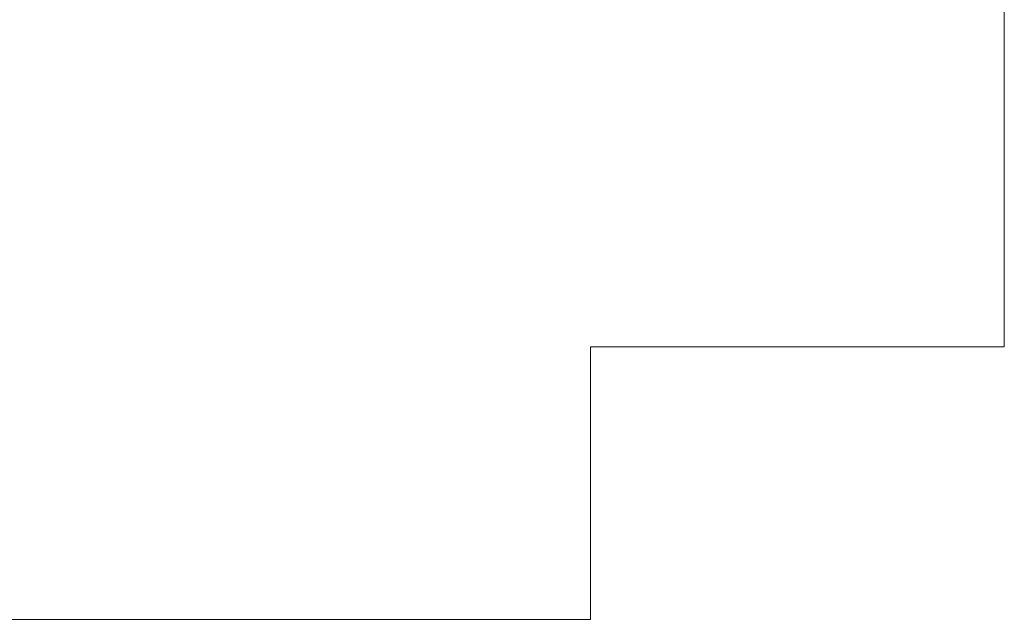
# Model space of a CAD drawing. Extents: x -388 to 987, y 70 to 322.
# Tile 10 of 16: x -156 to -10, y 70 to 159. Entities that reach past the tile are written whole.
import ezdxf
from ezdxf.enums import TextEntityAlignment as Align

# ---------------------------------------------------------------- set-up
doc = ezdxf.new("R2010")
doc.units = 0
doc.header["$MEASUREMENT"] = 0
doc.layers.add('B_ANNO_DIM', color=7, linetype='Continuous', lineweight=18)
doc.layers.add('B_ANNO_NOPLOT', color=47, linetype='Continuous', lineweight=18, plot=False)
doc.styles.add('Annotative', font='calibri.ttf', dxfattribs={"height": 0.0625})

# ---------------------------------------------------------------- blocks, each defined once
blk = doc.blocks.new('*U90')
at = {"layer": 'B_ANNO_NOPLOT', "flags": 128}
blk.add_lwpolyline([(0, 0), (0, 252), (323.9277, 252), (323.9277, 238.8552), (378, 238.8552), (378, 40.4996), (316.5708, 40.4996), (316.5708, 0)], close=True, dxfattribs=at)
at = {"layer": 'B_ANNO_DIM', "style": 'Annotative'}
blk.add_attdef('LHFH', text='', height=1.5, dxfattribs=at).set_placement((24.1756, 247.6973), align=Align.MIDDLE_CENTER)
blk.add_attdef('LHFV', text='', height=1.5, rotation=90, dxfattribs=at).set_placement((12.7532, 236.951), align=Align.MIDDLE_CENTER)
blk = doc.blocks.new('*U130')
at = {"layer": 'B_ANNO_NOPLOT', "flags": 128}
blk.add_lwpolyline([(0, 0), (0, 252), (323.9277, 252), (323.9277, 238.8552), (378, 238.8552), (378, 40.4996), (316.5708, 40.4996), (316.5708, 0)], close=True, dxfattribs=at)

msp = doc.modelspace()

# ---------------------------------------------------------------- block references
msp.add_blockref('*U90', (-387.99, 70.01, -0.84))

# ---------------------------------------------------------------- next in the draw order: block references
msp.add_blockref('*U130', (-387.99, 70.01, -0.84))

doc.saveas('drawing.dxf')
